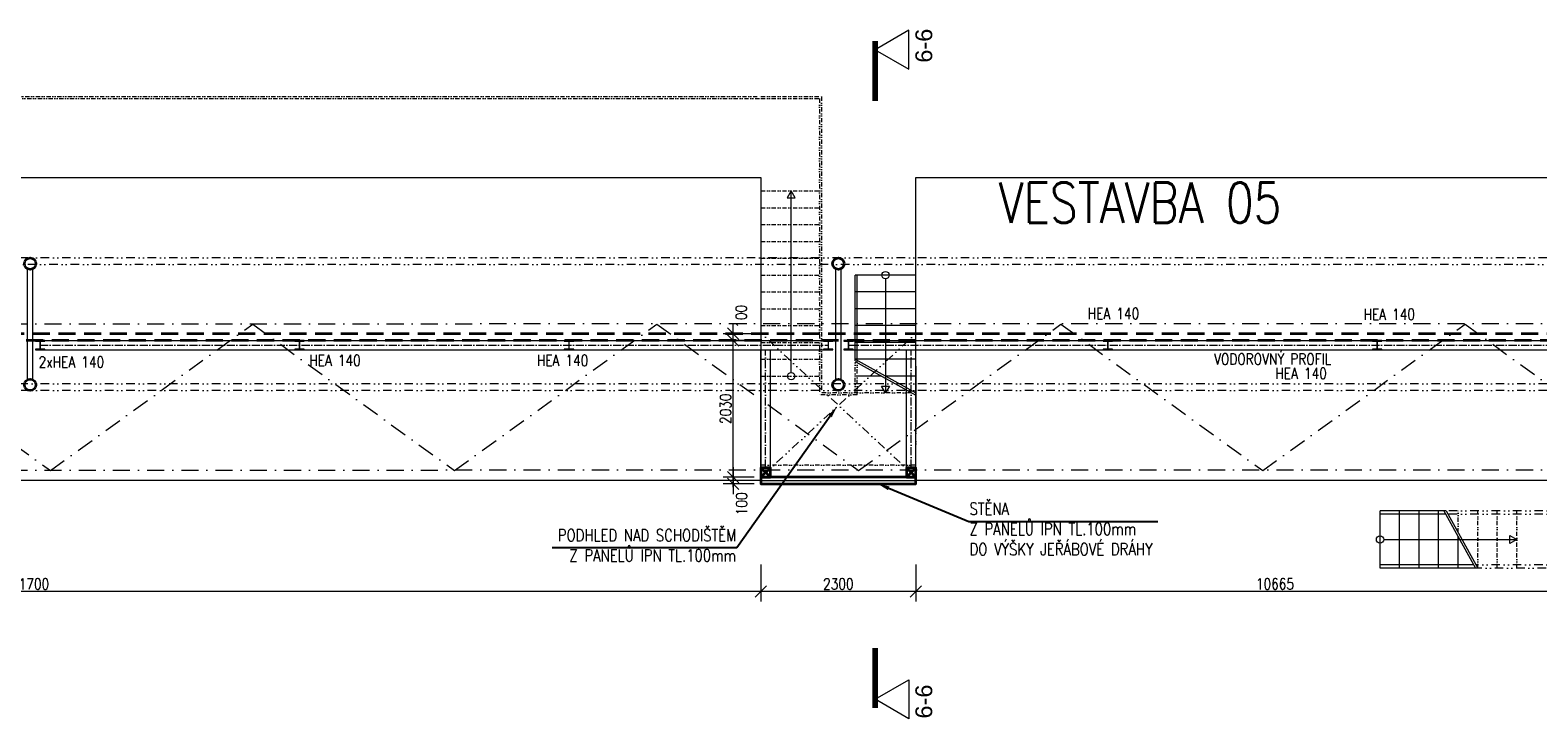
# Model space of a CAD drawing. Header units: millimetres. Extents: x -485339 to 350584, y -1189936 to 0.
# Tile 183 of 256: x 58704 to 81090, y -1146960 to -1136735. Entities that reach past the tile are written whole.
import ezdxf
from ezdxf import colors
from ezdxf.entities.mleader import LeaderData, LeaderLine
from ezdxf.math import Vec2, Vec3

# ---------------------------------------------------------------- set-up
doc = ezdxf.new("R2010")
doc.units = ezdxf.units.MM
doc.header["$LTSCALE"] = 10
for name, pattern in [('ACAD_ISO10W100', [18.5, 12, -3, 0.5, -3]), ('DASHDOT', [25.4, 12.7, -6.35, 0, -6.35]), ('DĚLICÍ2', [15.875, 6.35, -3.175, 0, -3.175, 0, -3.175]), ('ČÁRKOVANÁ', [19.05, 12.7, -6.35])]:
    doc.linetypes.add(name, pattern=pattern)
doc.layers.get('Defpoints').update_dxf_attribs({"color": 201})
for name, color, linetype, lineweight in [('N_kóty', 10, 'Continuous', 18), ('N_popis', 10, 'Continuous', 18), ('N_čáry_dělící stěna', 212, 'ČÁRKOVANÁ', 35), ('N_čáry_nad', 10, 'DĚLICÍ2', 18), ('N_čáry_obv.plášt', 212, 'Continuous', 18), ('N_čáry_obv.plášt_obrys', 212, 'Continuous', 35), ('St_popis', 250, 'Continuous', 18), ('St_sloupy_konstrukce haly', 5, 'Continuous', 35), ('St_sloupy_opláštění_půdorys', 25, 'Continuous', 35), ('St_čáry_nad', 250, 'DĚLICÍ2', 18), ('St_čáry_obrys', 5, 'Continuous', 35), ('St_čáry_osy', 250, 'DASHDOT', 18), ('St_čáry_plné', 250, 'Continuous', 18)]:
    doc.layers.add(name, color=color, linetype=linetype, lineweight=lineweight)
doc.layers.add('N_profily', color=7, linetype='Continuous', lineweight=18, true_color=0x2424ff)
doc.layers.add('N_PROFILY_KOTY', color=7, linetype='Continuous', lineweight=18, true_color=0x2424ff)
doc.styles.add('Andy', font='arial.ttf')
doc.styles.get("Standard").update_dxf_attribs({"font": 'simplex.shx', "width": 0.8})
doc.linetypes.add('ZIGZAG', pattern='A,0.00254,-5.08,[131,ltypeshp.shx,S=5.08,R=0,X=-5.08,Y=0],-10.16,[131,ltypeshp.shx,S=5.08,R=180,X=5.08,Y=0],-5.08', length=20.32254)
doc.dimstyles.new('stavebníM100', dxfattribs={"dimtxt": 165, "dimasz": 170, "dimexe": 150, "dimexo": 100, "dimgap": 30, "dimtad": 1, "dimdec": 0, "dimtxsty": 'Standard', "dimblk": 'OBLIQUE', "dimcen": -2.5, "dimdle": 150, "dimclrd": 256, "dimclre": 256, "dimclrt": 256, "dimadec": 4, "dimazin": 0, "dimtfac": 1, "dimtdec": 0, "dimtmove": 2, "dimatfit": 3, "dimldrblk": 'OBLIQUE', "dimfxl": 400, "dimfxlon": 1, "dimlwd": -1, "dimlwe": -1, "dimarcsym": 0})

# ---------------------------------------------------------------- blocks, each defined once
blk = doc.blocks.new('G$CD8A98CDB')
at = {"layer": 'St_sloupy_konstrukce haly', "color": 250, "lineweight": 18, "ltscale": 2}
for points in [[(-825, 0), (825, 0)], [(-825, -80), (825, -80)]]:
    blk.add_lwpolyline(points, dxfattribs=at)
at = {"layer": 'St_sloupy_konstrukce haly', "ltscale": 2}
for centre in [(-900, -40), (900, -40)]:
    blk.add_circle(centre, 85, dxfattribs=at)
blk = doc.blocks.new('G$C2F820337')
at = {"layer": 'St_sloupy_opláštění_půdorys', "ltscale": 2}
blk.add_lwpolyline([(-70, -70), (70, -70), (70, 70), (-70, 70)], close=True, dxfattribs=at)
for points in [[(-70, 70), (70, -70)], [(70, 70), (-70, -70)]]:
    blk.add_lwpolyline(points, dxfattribs=at)
blk = doc.blocks.new('G$C4E362255')
at = {"layer": 'St_čáry_nad'}
for points in [[(31280, 0), (31280, 1200), (50630, 1200), (51530, 1200), (51530, -3200)], [(31310, 0), (31310, 1170), (50630, 1170), (51500, 1170), (51500, -3230)], [(50630, -200), (51530, -200)], [(50630, -450), (51530, -450)], [(50630, -700), (51530, -700)], [(50630, -950), (51530, -950)], [(50630, -1200), (51530, -1200)], [(50630, -1450), (51530, -1450)], [(50630, -1700), (51530, -1700)], [(50630, -1950), (51530, -1950)], [(50630, -2200), (51530, -2200)], [(50630, -2450), (51530, -2450)], [(50630, -2700), (51530, -2700)], [(52030, -3200), (52030, -2700)], [(52060, -3230), (52060, -2717)], [(50630, -2950), (51530, -2950)], [(52930, -4050), (52930, -3034)], [(52060, -3230), (51500, -3230)], [(52868, -3200), (51530, -3200)], [(52930, -4271), (50630, -4271)], [(52930, -4450), (50630, -4450)], [(60982, -5272), (60982, -4950)], [(61272, -5800), (61272, -4950)], [(61562, -5800), (61562, -4950)], [(61852, -5800), (61852, -4950)]]:
    blk.add_lwpolyline(points, dxfattribs=at)
at = {"layer": 'St_čáry_nad', "ltscale": 2}
for points in [[(64782, -4950), (60805, -4950)], [(64782, -5000), (60833, -5000)], [(65732, -5750), (61245, -5750)], [(65782, -5800), (61272, -5800)]]:
    blk.add_lwpolyline(points, dxfattribs=at)
at = {"layer": 'St_čáry_plné'}
for points in [[(50630, -4500), (28930, -4500), (28930, 0), (50630, 0)], [(52930, -4500), (52930, 0), (63240, 0), (63240, -1300), (73930, -1300), (73930, -4950), (64430, -4950), (64430, -4500)]]:
    blk.add_lwpolyline(points, close=True, dxfattribs=at)
at = {"layer": 'St_čáry_plné', "ltscale": 2}
for points in [[(51080, -200), (51021, -301), (51139, -301)], [(52480, -3200), (52421, -3099), (52539, -3099)], [(61852, -5375), (61751, -5434), (61751, -5316)]]:
    blk.add_lwpolyline(points, close=True, dxfattribs=at)
for points in [[(51080, -2895), (51080, -200)], [(52480, -1505), (52480, -3200)], [(59877, -5375), (61852, -5375)]]:
    blk.add_lwpolyline(points, dxfattribs=at)
at = {"layer": 'St_čáry_plné'}
for points in [[(52930, -3034), (52930, -1250)], [(52030, -2700), (52030, -1450)], [(52930, -1450), (52030, -1450)], [(52060, -2717), (52060, -1450)], [(52930, -1700), (52030, -1700)], [(52930, -1950), (52030, -1950)], [(52930, -2200), (52030, -2200)], [(52930, -2450), (52030, -2450)], [(52930, -2700), (52030, -2700)], [(52030, -2700), (52930, -3200)], [(52030, -2734), (52930, -3234)], [(52930, -2800), (52930, -3700)], [(52418, -2950), (52030, -2950)], [(52930, -2950), (52480, -2950)], [(60805, -4950), (59822, -4950)], [(59822, -5800), (59822, -4950)], [(60799, -5000), (59822, -5000)], [(60112, -5800), (60112, -4950)], [(60402, -5800), (60402, -4950)], [(60692, -5800), (60692, -4950)], [(60771, -4950), (61238, -5800)], [(60805, -4950), (61272, -5800)], [(60982, -5800), (60982, -5334)], [(61210, -5750), (59822, -5750)], [(61272, -5800), (59822, -5800)]]:
    blk.add_lwpolyline(points, dxfattribs=at)
at = {"layer": 'St_čáry_plné', "ltscale": 2}
for centre in [(52480, -1450), (51080, -2950), (59822, -5375)]:
    blk.add_circle(centre, 54.6, dxfattribs=at)
at = {"layer": 'St_sloupy_opláštění_půdorys', "ltscale": 2}
for p in [(50700, -4380), (52860, -4380)]:
    blk.add_blockref('G$C2F820337', p, dxfattribs=at)
at = {"layer": 'St_popis', "width": 0.8}
blk.add_text('VESTAVBA 05', height=600, dxfattribs=at).set_placement((54160, -674))
blk = doc.blocks.new('_OBLIQUE')
at = {"color": 0, "linetype": 'ByBlock'}
blk.add_line((-0.5, -0.5), (0.5, 0.5), dxfattribs=at)
blk = doc.blocks.new('*D7774')
at = {"layer": 'Defpoints', "color": 0}
for p in [(71854, -1144017), (82519, -1144386), (71854, -1145069)]:
    blk.add_point(p, dxfattribs=at)
at = {"layer": 'N_kóty'}
for p, q in [((71854, -1144669), (71854, -1145219)), ((82519, -1144669), (82519, -1145219)), ((82669, -1145069), (71704, -1145069))]:
    blk.add_line(p, q, dxfattribs=at)
at = {"layer": 'N_kóty', "linetype": 'ByBlock', "xscale": 170, "yscale": 170, "zscale": 170, "rotation": 180}
blk.add_blockref('_OBLIQUE', (71854, -1145069), dxfattribs=at)
at = {"layer": 'N_kóty', "linetype": 'ByBlock', "xscale": 170, "yscale": 170, "zscale": 170}
blk.add_blockref('_OBLIQUE', (82519, -1145069), dxfattribs=at)
at = {"layer": 'N_kóty', "insert": (77187, -1144957), "char_height": 165, "attachment_point": 5}
blk.add_mtext('10665', dxfattribs=at)
blk = doc.blocks.new('*D7775')
at = {"layer": 'Defpoints', "color": 0}
for p in [(69554, -1144017), (71854, -1144017), (69554, -1145069)]:
    blk.add_point(p, dxfattribs=at)
at = {"layer": 'N_kóty'}
for p, q in [((69554, -1144669), (69554, -1145219)), ((71854, -1144669), (71854, -1145219)), ((72004, -1145069), (69404, -1145069))]:
    blk.add_line(p, q, dxfattribs=at)
at = {"layer": 'N_kóty', "linetype": 'ByBlock', "xscale": 170, "yscale": 170, "zscale": 170, "rotation": 180}
blk.add_blockref('_OBLIQUE', (69554, -1145069), dxfattribs=at)
at = {"layer": 'N_kóty', "linetype": 'ByBlock', "xscale": 170, "yscale": 170, "zscale": 170}
blk.add_blockref('_OBLIQUE', (71854, -1145069), dxfattribs=at)
at = {"layer": 'N_kóty', "insert": (70704, -1144957), "char_height": 165, "attachment_point": 5}
blk.add_mtext('2300', dxfattribs=at)
blk = doc.blocks.new('*D7776')
at = {"layer": 'Defpoints', "color": 0}
for p in [(47854, -1144007), (69554, -1144017), (47854, -1145069)]:
    blk.add_point(p, dxfattribs=at)
at = {"layer": 'N_kóty'}
for p, q in [((47854, -1144669), (47854, -1145219)), ((69554, -1144669), (69554, -1145219)), ((69704, -1145069), (47704, -1145069))]:
    blk.add_line(p, q, dxfattribs=at)
at = {"layer": 'N_kóty', "linetype": 'ByBlock', "xscale": 170, "yscale": 170, "zscale": 170, "rotation": 180}
blk.add_blockref('_OBLIQUE', (47854, -1145069), dxfattribs=at)
at = {"layer": 'N_kóty', "linetype": 'ByBlock', "xscale": 170, "yscale": 170, "zscale": 170}
blk.add_blockref('_OBLIQUE', (69554, -1145069), dxfattribs=at)
at = {"layer": 'N_kóty', "insert": (58704, -1144957), "char_height": 165, "attachment_point": 5}
blk.add_mtext('21700', dxfattribs=at)
blk = doc.blocks.new('*D7782')
at = {"layer": 'Defpoints', "color": 0}
for p in [(69143, -1141342), (69554, -1141342), (69554, -1143372)]:
    blk.add_point(p, dxfattribs=at)
at = {"layer": 'N_kóty'}
for p, q in [((69143, -1143522), (69143, -1141192)), ((69454, -1141342), (68993, -1141342)), ((69454, -1143372), (68993, -1143372))]:
    blk.add_line(p, q, dxfattribs=at)
at = {"layer": 'N_kóty', "linetype": 'ByBlock', "xscale": 170, "yscale": 170, "zscale": 170}
for p, rotation in [((69143, -1141342), 90), ((69143, -1143372), 270)]:
    blk.add_blockref('_OBLIQUE', p, dxfattribs=dict(at, rotation=rotation))
at = {"layer": 'N_kóty', "insert": (69030, -1142357), "char_height": 165, "attachment_point": 5, "rotation": 90}
blk.add_mtext('2030', dxfattribs=at)
blk = doc.blocks.new('*D7784')
at = {"layer": 'Defpoints', "color": 0}
for p in [(69143, -1141242), (69554, -1141242), (69554, -1141342)]:
    blk.add_point(p, dxfattribs=at)
at = {"layer": 'N_kóty'}
for p, q in [((69143, -1141492), (69143, -1141092)), ((69454, -1141242), (68993, -1141242)), ((69454, -1141342), (68993, -1141342))]:
    blk.add_line(p, q, dxfattribs=at)
at = {"layer": 'N_kóty', "linetype": 'ByBlock', "xscale": 170, "yscale": 170, "zscale": 170}
for p, rotation in [((69143, -1141242), 90), ((69143, -1141342), 270)]:
    blk.add_blockref('_OBLIQUE', p, dxfattribs=dict(at, rotation=rotation))
at = {"layer": 'N_kóty', "insert": (69262, -1140984), "char_height": 165, "attachment_point": 5, "rotation": 90}
blk.add_mtext('100', dxfattribs=at)
blk = doc.blocks.new('*D7785')
at = {"layer": 'Defpoints', "color": 0}
for p in [(69554, -1143372), (69143, -1143472), (69554, -1143472)]:
    blk.add_point(p, dxfattribs=at)
at = {"layer": 'N_kóty'}
for p, q in [((69454, -1143372), (68993, -1143372)), ((69143, -1143222), (69143, -1143622)), ((69454, -1143472), (68993, -1143472))]:
    blk.add_line(p, q, dxfattribs=at)
at = {"layer": 'N_kóty', "linetype": 'ByBlock', "xscale": 170, "yscale": 170, "zscale": 170}
for p, rotation in [((69143, -1143372), 90), ((69143, -1143472), 270)]:
    blk.add_blockref('_OBLIQUE', p, dxfattribs=dict(at, rotation=rotation))
at = {"layer": 'N_kóty', "insert": (69267, -1143768), "char_height": 165, "attachment_point": 5, "rotation": 90}
blk.add_mtext('100', dxfattribs=at)

msp = doc.modelspace()

# ---------------------------------------------------------------- linework, layer by layer
at = {"layer": 'N_profily', "lineweight": 18}
for points in [[(58784.5, -1141341.9), (70624.5, -1141341.9)], [(70784.5, -1141341.9), (82519.5, -1141341.9)], [(58784.5, -1141482), (70484.5, -1141482)], [(69554.5, -1143231.9), (69554.5, -1141482)], [(69694.5, -1143231.9), (69694.5, -1141482)], [(70784.5, -1141481.9), (82379.5, -1141481.9)], [(71714.5, -1143231.9), (71714.5, -1141481.9)], [(71854.5, -1143231.9), (71854.5, -1141481.9)]]:
    msp.add_lwpolyline(points, dxfattribs=at)
for points in [[(58850.5, -1141350.5), (58850.5, -1141473.5), (58784.5, -1141473.5), (58784.5, -1141482), (58924.5, -1141482), (58924.5, -1141473.5), (58858.5, -1141473.5), (58858.5, -1141350.5), (58924.5, -1141350.5), (58924.5, -1141342), (58784.5, -1141342), (58784.5, -1141350.5)], [(62700.5, -1141350.5), (62700.5, -1141473.5), (62634.5, -1141473.5), (62634.5, -1141482), (62774.5, -1141482), (62774.5, -1141473.5), (62708.5, -1141473.5), (62708.5, -1141350.5), (62774.5, -1141350.5), (62774.5, -1141342), (62634.5, -1141342), (62634.5, -1141350.5)], [(66700.5, -1141350.5), (66700.5, -1141473.5), (66634.5, -1141473.5), (66634.5, -1141482), (66774.5, -1141482), (66774.5, -1141473.5), (66708.5, -1141473.5), (66708.5, -1141350.5), (66774.5, -1141350.5), (66774.5, -1141342), (66634.5, -1141342), (66634.5, -1141350.5)], [(70550.5, -1141350.5), (70550.5, -1141473.5), (70484.5, -1141473.5), (70484.5, -1141482), (70624.5, -1141482), (70624.5, -1141473.5), (70558.5, -1141473.5), (70558.5, -1141350.5), (70624.5, -1141350.5), (70624.5, -1141342), (70484.5, -1141342), (70484.5, -1141350.5)], [(70850.5, -1141350.5), (70850.5, -1141473.5), (70784.5, -1141473.5), (70784.5, -1141482), (70924.5, -1141482), (70924.5, -1141473.5), (70858.5, -1141473.5), (70858.5, -1141350.5), (70924.5, -1141350.5), (70924.5, -1141342), (70784.5, -1141342), (70784.5, -1141350.5)], [(74700.5, -1141350.5), (74700.5, -1141473.5), (74634.5, -1141473.5), (74634.5, -1141482), (74774.5, -1141482), (74774.5, -1141473.5), (74708.5, -1141473.5), (74708.5, -1141350.5), (74774.5, -1141350.5), (74774.5, -1141342), (74634.5, -1141342), (74634.5, -1141350.5)], [(78700.5, -1141350.5), (78700.5, -1141473.5), (78634.5, -1141473.5), (78634.5, -1141482), (78774.5, -1141482), (78774.5, -1141473.5), (78708.5, -1141473.5), (78708.5, -1141350.5), (78774.5, -1141350.5), (78774.5, -1141342), (78634.5, -1141342), (78634.5, -1141350.5)]]:
    msp.add_lwpolyline(points, close=True, dxfattribs=at)
at = {"layer": 'N_profily', "linetype": 'ACAD_ISO10W100', "lineweight": 18}
for points in [[(58850.5, -1141412), (70558.5, -1141412)], [(70850.5, -1141412), (82445.5, -1141412)], [(69624.5, -1143231.9), (69624.5, -1141482)], [(71784.5, -1143231.9), (71784.5, -1141481.9)]]:
    msp.add_lwpolyline(points, dxfattribs=at)
at = {"layer": 'N_čáry_dělící stěna', "ltscale": 2}
for points in [[(82519.5, -1141341.9), (16919.5, -1141341.9)], [(82619.5, -1141241.9), (17019.5, -1141241.9)]]:
    msp.add_lwpolyline(points, dxfattribs=at)
at = {"layer": 'N_čáry_nad', "ltscale": 2}
for points in [[(71854.5, -1143371.9), (69554.5, -1141231.9)], [(69554.5, -1143371.9), (71854.5, -1141241.9)]]:
    msp.add_lwpolyline(points, dxfattribs=at)
at = {"layer": 'N_čáry_obv.plášt', "linetype": 'ZIGZAG', "ltscale": 0.8}
msp.add_lwpolyline([(69554.5, -1143421.9), (71854.5, -1143421.9)], dxfattribs=at)
at = {"layer": 'N_čáry_obv.plášt_obrys'}
msp.add_lwpolyline([(71854.5, -1143371.9), (69554.5, -1143371.9), (69554.5, -1143471.9), (71854.5, -1143471.9)], close=True, dxfattribs=at)
at = {"layer": 'St_popis', "linetype": 'DASHDOT', "ltscale": 2, "const_width": 83.3}
for points in [[(71249.7, -1136896.5), (71249.7, -1137787.7)], [(71249.7, -1146799.2), (71249.7, -1145907.9)]]:
    msp.add_lwpolyline(points, dxfattribs=at)
at = {"layer": 'St_popis'}
for points in [[(71249.7, -1137025.4), (71751.9, -1137315.4), (71751.9, -1136735.4)], [(71249.7, -1146670.2), (71751.9, -1146380.2), (71751.9, -1146960.2)]]:
    msp.add_lwpolyline(points, close=True, dxfattribs=at)
at = {"layer": 'St_čáry_nad', "ltscale": 2}
for points in [[(98064.2, -1140116.6), (2009.5, -1140116.6)], [(95331.7, -1140216.6), (2009.5, -1140216.6)], [(98064.2, -1141986.6), (2009.5, -1141986.6)], [(98064.2, -1142086.6), (2009.5, -1142086.6)]]:
    msp.add_lwpolyline(points, dxfattribs=at)
at = {"layer": 'St_čáry_osy', "ltscale": 2}
for points in [[(2009.5, -1141101.6), (98064.2, -1141088.7)], [(56009.5, -1141101.6), (59005.2, -1143274.1), (62009.5, -1141101.6)], [(62009.5, -1141101.6), (65005.2, -1143274.1), (68009.5, -1141101.6)], [(68009.5, -1141101.6), (71005.2, -1143274.1), (74009.5, -1141101.6)], [(74009.5, -1141101.6), (77005.2, -1143274.1), (80009.5, -1141101.6)], [(80009.5, -1141101.6), (83005.2, -1143274.1), (86009.5, -1141101.6)], [(2009.5, -1143274.1), (98064.2, -1143261.2)]]:
    msp.add_lwpolyline(points, dxfattribs=at)

# ---------------------------------------------------------------- block references
at = {"layer": 'St_sloupy_konstrukce haly', "ltscale": 2, "rotation": 90}
for p in [(58664.5, -1141101.6), (70664.5, -1141101.6)]:
    msp.add_blockref('G$CD8A98CDB', p, dxfattribs=at)
at = {"layer": 'St_čáry_obrys'}
msp.add_blockref('G$C4E362255', (18924.5, -1138921.9), dxfattribs=at)

# ---------------------------------------------------------------- texts
at = {"layer": 'N_PROFILY_KOTY', "lineweight": 18, "width": 0.8}
for s, p in [('HEA 140', (74407.7, -1141024.6)), ('HEA 140', (78501.7, -1141036.6)), ('2xHEA 140', (58830, -1141745.5)), ('HEA 140', (62849.2, -1141720.6)), ('HEA 140', (66228.2, -1141721.6)), ('VODOROVNÝ PROFIL', (76283, -1141701)), ('HEA 140', (77193, -1141914.5))]:
    msp.add_text(s, height=165, dxfattribs=at).set_placement(p)
at = {"layer": 'St_popis', "style": 'Andy'}
for p in [(72097.9, -1137218.5), (72097.9, -1146955.8)]:
    msp.add_text('6-6', height=250, rotation=90, dxfattribs=at).set_placement(p)

# ---------------------------------------------------------------- dimensions: what is measured, and where the dimension line sits
at = {"layer": 'N_kóty'}
for base, p1, p2, picture, middle in [((69142.9, -1141241.9), (69554.5, -1141341.9), (69554.5, -1141241.9), '*D7784', (69262, -1140984)), ((69142.9, -1143471.9), (69554.5, -1143371.9), (69554.5, -1143471.9), '*D7785', (69266.9, -1143768.4))]:
    dim = msp.add_linear_dim(base=base, p1=p1, p2=p2, angle=90, dimstyle='stavebníM100', dxfattribs=at)
    dim.commit()
    dim.dimension.update_dxf_attribs({"geometry": picture, "text_midpoint": middle, "dimtype": 160})
dim = msp.add_linear_dim(base=(69142.9, -1141341.9), p1=(69554.5, -1143371.9), p2=(69554.5, -1141341.9), angle=90, dimstyle='stavebníM100', dxfattribs=at)
dim.commit()
dim.dimension.update_dxf_attribs({"geometry": '*D7782', "text_midpoint": (69030.4, -1142356.9)})
for base, p1, p2, picture, middle in [((47854.5, -1145069.2), (69554.5, -1144016.6), (47854.5, -1144006.6), '*D7776', (58704.5, -1144956.7)), ((69554.5, -1145069.2), (71854.5, -1144016.6), (69554.5, -1144016.6), '*D7775', (70704.5, -1144956.7)), ((71854.5, -1145069.2), (82519.5, -1144386.1), (71854.5, -1144016.6), '*D7774', (77187, -1144956.7))]:
    dim = msp.add_linear_dim(base=base, p1=p1, p2=p2, dimstyle='stavebníM100', dxfattribs=at)
    dim.commit()
    dim.dimension.update_dxf_attribs({"geometry": picture, "text_midpoint": middle})

# ---------------------------------------------------------------- leaders
at = {"layer": 'N_popis'}
ml = msp.add_multileader_mtext('Standard', dxfattribs=at)
ml.set_content('PODHLED NAD SCHODIŠTĚM\\PZ PANELŮ IPN TL.100mm ')
ml.set_leader_properties()
ml.build(insert=Vec2(0, 0))
ml.multileader.update_dxf_attribs({"text_left_attachment_type": 6, "text_right_attachment_type": 6, "arrow_head_size": 180})
ctx = ml.context
ctx.base_point, ctx.char_height, ctx.arrow_head_size, ctx.plane_origin = Vec3(66214.2, -1144422), 180, 180, Vec3(69973.7, -1143457.6)
ctx.left_attachment, ctx.right_attachment, ctx.text_align_type = 6, 6, 2
notes = []
notes.append((ctx, [(0, (1, 1, 0), (69195.4, -1144422), (-1, 0), 8, [(0, [(70687.1, -1142318.1)], 0, [])])]))
ctx.mtext.insert, ctx.mtext.alignment, ctx.mtext.flow_direction = Vec3(69185.4, -1144144.3), 3, 5
ml = msp.add_multileader_mtext('Standard', dxfattribs=at)
ml.set_content('STĚNA \\PZ PANELŮ IPN TL.100mm \\PDO VÝŠKY JEŘÁBOVÉ DRÁHY ')
ml.set_leader_properties()
ml.build(insert=Vec2(0, 0))
ml.multileader.update_dxf_attribs({"text_left_attachment_type": 6, "text_right_attachment_type": 6, "arrow_head_size": 180})
ctx = ml.context
ctx.base_point, ctx.char_height, ctx.arrow_head_size, ctx.plane_origin = Vec3(72649.7, -1144029.1), 180, 180, Vec3(73440, -1143064.7)
ctx.left_attachment, ctx.right_attachment = 6, 6
notes.append((ctx, [(0, (1, 1, 0), (72641.7, -1144029.1), (1, 0), 8, [(0, [(71285.1, -1143468.3)], 0, [])])]))
ctx.mtext.insert, ctx.mtext.flow_direction = Vec3(72651.7, -1143751.4), 5
for ctx, leaders in notes:
    for number, flags, end, landing, length, lines in leaders:
        leader = LeaderData()
        leader.index, (leader.has_last_leader_line, leader.has_dogleg_vector, leader.attachment_direction) = number, flags
        leader.last_leader_point, leader.dogleg_vector, leader.dogleg_length = Vec3(end), Vec3(landing), length
        for number, points, colour, breaks in lines:
            line = LeaderLine()
            line.index, line.vertices, line.color, line.breaks = number, Vec3.list(points), colors.encode_raw_color(colour), breaks
            leader.lines.append(line)
        ctx.leaders.append(leader)

doc.saveas('drawing.dxf')
